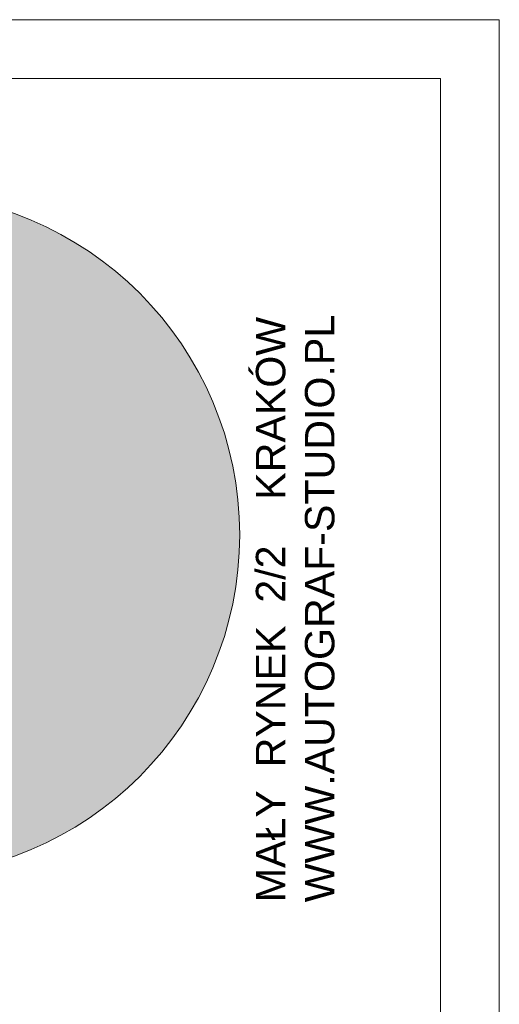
# Model space of a CAD drawing. Header units: millimetres. Extents: x -115268 to 140687, y -37779 to 24471.
# Tile 137 of 256: x 60656 to 60705, y -9972 to -9872. Entities that reach past the tile are written whole.
import ezdxf

# ---------------------------------------------------------------- set-up
doc = ezdxf.new("R2010")
doc.units = ezdxf.units.MM
doc.layers.get('0').update_dxf_attribs({"lineweight": 9})
doc.layers.add('A_CIENKA', color=7, linetype='Continuous', lineweight=9)
doc.styles.add('Arial', font='arial.ttf')

# ---------------------------------------------------------------- blocks, each defined once
blk = doc.blocks.new('METRYKA11')
at = {"true_color": 0x000000}
h = blk.add_hatch(color=18, dxfattribs=at)
h.dxf.hatch_style = 1
h.paths.add_polyline_path([(7511428.56, 5508702.86, 1), (7511776.45, 5508702.86, 1)])
blk.add_line((7511878.67, 5508935.17), (7511878.67, 5506025.17))
blk.add_lwpolyline([(7511378.67, 5508935.17), (7511878.67, 5508935.17)])
at = {"color": 7}
blk.add_circle((7511602.5, 5508702.86), 173.94, dxfattribs=at)
blk.add_circle((7511602.5, 5508702.86), 173.94, dxfattribs=at)
at = {"ltscale": 80, "insert": (7511784.67, 5508515.78), "char_height": 15, "width": 367.2958, "attachment_point": 1, "rotation": 90, "style": 'Arial'}
blk.add_mtext('\\pxqd;MAŁY  RYNEK  2/2    KRAKÓW\\PWWW.AUTOGRAF-STUDIO.PL', dxfattribs=at)

msp = doc.modelspace()

# ---------------------------------------------------------------- linework, layer by layer
at = {"layer": 'A_CIENKA'}
for points in [[(60704.56021, -9872.22143), (60704.56021, -10466.22143), (60284.56021, -10466.22143), (60284.56021, -9872.22143)], [(60698.56021, -9878.22143), (60698.56021, -10460.22143), (60330.56021, -10460.22143), (60330.56021, -9878.22143)]]:
    msp.add_lwpolyline(points, close=True, dxfattribs=at)

# ---------------------------------------------------------------- block references
at = {"layer": 'A_CIENKA', "color": 3, "xscale": 0.2, "yscale": 0.2, "zscale": 0.2}
msp.add_blockref('METRYKA11', (-1441677.1737, -1111665.25595), dxfattribs=at)

doc.saveas('drawing.dxf')
